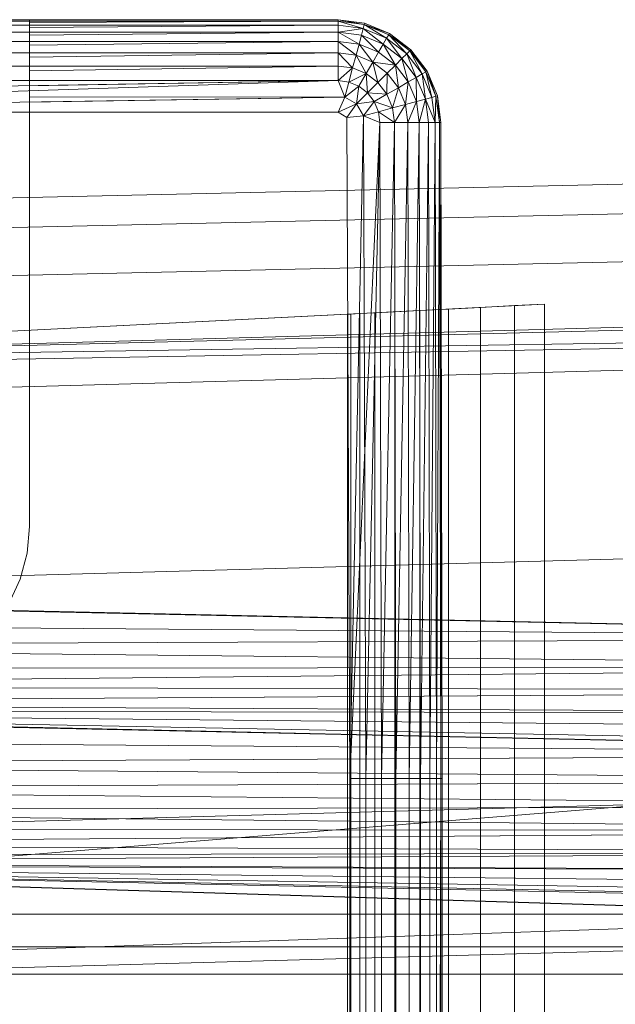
# Model space of a CAD drawing. Header units: metres. Extents: x 391.1 to 427.5, y 12.7 to 28.4.
# Tile 72 of 151: x 407.6576 to 407.7424, y 26.374 to 26.5142. Entities that reach past the tile are written whole.
import ezdxf

# ---------------------------------------------------------------- set-up
doc = ezdxf.new("R2010")
doc.units = ezdxf.units.M
doc.layers.add('A-DETL-____-MBND', color=7, linetype='Continuous', lineweight=18)
doc.layers.add('A-GENM-____-OTLN', color=7, linetype='Continuous', lineweight=18)

# ---------------------------------------------------------------- blocks, each defined once
blk = doc.blocks.new('Family - LONDR55-XX_ZZ-ARQ-CAA-M3D-Londres55-154724-04_ENLLUMENAT_P1')
at = {"layer": 'A-DETL-____-MBND', "color": 253, "true_color": 0xaaaaaa}
for p, q in [((0.02769, 0.72747), (0.02057, 0.40793)), ((0.02769, 0.72747), (0.02057, 0.40793)), ((0.03191, 0.72725), (0.02479, 0.40776)), ((0.03191, 0.72725), (0.02479, 0.40776)), ((0.03874, 0.72691), (0.03162, 0.40749)), ((0.03874, 0.72691), (0.03162, 0.40749)), ((0.03494, 0.21652), (0.04902, 0.7262)), ((0.04902, 0.7262), (0.03612, 0.21652)), ((0.04902, 0.7262), (0.04107, 0.21652)), ((0.0502, 0.7262), (0.04107, 0.21652)), ((0.05515, 0.7262), (0.04107, 0.21652)), ((0.08204, 0.7262), (0.06796, 0.21652)), ((0.08802, 0.44565), (0.08189, 0.7262)), ((0.08202, 0.72555), (0.08802, 0.44565)), ((0.08202, 0.72555), (0.08802, 0.44565)), ((0.08578, 0.72555), (0.08802, 0.44565)), ((0.08578, 0.72555), (0.08802, 0.44565)), ((0.0892, 0.72555), (0.08802, 0.44565)), ((0.08802, 0.44565), (0.0892, 0.72555)), ((0.0892, 0.72555), (0.09212, 0.44566)), ((0.0892, 0.72555), (0.09212, 0.44566)), ((0.09248, 0.72555), (0.09212, 0.44566)), ((0.09212, 0.44566), (0.09248, 0.72555)), ((0.09212, 0.44566), (0.09491, 0.72555)), ((0.09212, 0.44566), (0.09491, 0.72555)), ((0.09491, 0.72555), (0.09554, 0.44566)), ((0.09491, 0.72555), (0.09554, 0.44566)), ((0.09737, 0.72555), (0.09554, 0.44566)), ((0.09554, 0.44566), (0.09737, 0.72555)), ((0.09737, 0.72555), (0.09882, 0.44566)), ((0.09737, 0.72555), (0.09882, 0.44566)), ((0.09837, 0.72555), (0.09882, 0.44566)), ((0.09837, 0.72555), (0.10126, 0.44566)), ((0.09837, 0.72555), (0.09882, 0.44566)), ((0.09837, 0.72555), (0.10371, 0.44566)), ((0.09837, 0.72555), (0.10126, 0.44566)), ((0.09837, 0.72555), (0.10471, 0.44572)), ((0.09837, 0.72555), (0.10371, 0.44566)), ((0.09837, 0.72555), (0.10471, 0.44572)), ((0.10461, 0.44571), (0.09848, 0.7262)), ((0.09861, 0.7256), (0.10461, 0.44571)), ((0.09861, 0.7256), (0.10461, 0.44571)), ((0.10238, 0.7256), (0.10461, 0.44571)), ((0.10238, 0.7256), (0.10461, 0.44571)), ((0.11707, 0.7262), (0.10299, 0.21652)), ((0.10604, 0.7256), (0.10461, 0.44571)), ((0.10461, 0.44571), (0.10604, 0.7256)), ((0.12737, 0.72561), (0.10471, 0.44572)), ((0.10471, 0.44572), (0.12737, 0.72561)), ((0.10604, 0.7256), (0.10839, 0.44571)), ((0.10604, 0.7256), (0.10839, 0.44571)), ((0.10947, 0.7256), (0.10839, 0.44571)), ((0.10839, 0.44571), (0.10947, 0.7256)), ((0.10947, 0.7256), (0.11204, 0.44571)), ((0.10947, 0.7256), (0.11204, 0.44571)), ((0.11257, 0.7256), (0.11204, 0.44571)), ((0.11204, 0.44571), (0.11257, 0.7256)), ((0.11257, 0.7256), (0.11547, 0.44571)), ((0.11257, 0.7256), (0.11547, 0.44571)), ((0.11525, 0.7256), (0.11547, 0.44571)), ((0.11525, 0.7256), (0.11547, 0.44571)), ((0.11742, 0.7256), (0.11547, 0.44571)), ((0.11547, 0.44571), (0.11742, 0.7256)), ((0.11742, 0.7256), (0.11858, 0.44571)), ((0.11742, 0.7256), (0.11858, 0.44571)), ((0.11902, 0.7256), (0.11858, 0.44571)), ((0.11858, 0.44571), (0.11902, 0.7256)), ((0.11858, 0.44571), (0.12, 0.7256)), ((0.11858, 0.44571), (0.12, 0.7256)), ((0.12, 0.7256), (0.12125, 0.44571)), ((0.12, 0.7256), (0.12125, 0.44571)), ((0.12032, 0.7256), (0.12632, 0.44571)), ((0.12032, 0.7256), (0.12125, 0.44571)), ((0.12032, 0.7256), (0.12343, 0.44571)), ((0.12032, 0.7256), (0.12125, 0.44571)), ((0.12032, 0.7256), (0.12503, 0.44571)), ((0.12032, 0.7256), (0.12343, 0.44571)), ((0.12032, 0.7256), (0.12601, 0.44571)), ((0.12032, 0.7256), (0.12503, 0.44571)), ((0.12032, 0.7256), (0.12632, 0.44571)), ((0.12032, 0.7256), (0.12601, 0.44571)), ((0.12032, 0.7256), (0.12632, 0.44571)), ((0.12032, 0.7256), (0.13594, 0.21593)), ((0.12032, 0.7256), (0.12632, 0.44571)), ((0.12032, 0.7256), (0.13594, 0.21593)), ((0.12032, 0.7256), (0.13646, 0.2042)), ((0.13782, 0.7262), (0.12375, 0.21652)), ((0.13594, 0.72561), (0.12632, 0.44571)), ((0.12632, 0.44571), (0.13594, 0.72561)), ((0.12737, 0.72561), (0.12737, 0.44571)), ((0.12737, 0.72561), (0.12737, 0.44571)), ((0.13205, 0.72561), (0.13205, 0.44571)), ((0.13205, 0.72561), (0.13205, 0.44571)), ((0.13594, 0.72561), (0.13594, 0.44571)), ((0.13594, 0.72561), (0.13594, 0.44571)), ((0.13594, 0.44571), (0.13594, 0.72561)), ((0.13594, 0.72561), (0.13594, 0.44571)), ((0, 0.57723), (0, 0.71226)), ((0, 0.57723), (0, 0.71226)), ((0, 0.57723), (0, 0.71226)), ((0, 0.71226), (0, 0.57723)), ((0.0002, 0.71226), (0.0002, 0.57723)), ((0.0008, 0.71226), (0.0008, 0.57723)), ((0.00177, 0.71226), (0.00177, 0.57723)), ((0.00309, 0.71226), (0.00309, 0.57723)), ((0.00472, 0.71226), (0.00472, 0.57723)), ((0.0066, 0.71226), (0.0066, 0.57723)), ((0.00868, 0.71226), (0.00868, 0.57723)), ((0.0109, 0.71226), (0.00868, 0.57723)), ((0.01318, 0.71226), (0.00868, 0.57723)), ((0.01318, 0.71226), (0.01102, 0.57626)), ((0.01318, 0.71226), (0.01318, 0.57723)), ((0.0405, 0.54781), (0.04887, 0.71226)), ((0.04887, 0.71226), (0.04193, 0.57586)), ((0, 0.62119), (0, 0.67979)), ((0.07969, 0.62251), (0.08316, 0.62413)), ((0, 0.62119), (0.00007, 0.62119)), ((0.00007, 0.62119), (0, 0.57723)), ((0.00007, 0.62119), (0, 0.57723)), ((0.0002, 0.62119), (0.00007, 0.62119)), ((0.0002, 0.62119), (0.0002, 0.57723)), ((0.00039, 0.62119), (0.0002, 0.57723)), ((0.00039, 0.62119), (0.0002, 0.62119)), ((0.0002, 0.57723), (0.0002, 0.62119)), ((0.00039, 0.62119), (0.0002, 0.57723)), ((0.0008, 0.62119), (0.00039, 0.62119)), ((0.0008, 0.62119), (0.0008, 0.57723)), ((0.00111, 0.62119), (0.0008, 0.57723)), ((0.00111, 0.62119), (0.0008, 0.62119)), ((0.0008, 0.57723), (0.0008, 0.62119)), ((0.00111, 0.62119), (0.0008, 0.57723)), ((0.00177, 0.62119), (0.00111, 0.62119)), ((0.00177, 0.62119), (0.00177, 0.57723)), ((0.0022, 0.62119), (0.00177, 0.57723)), ((0.0022, 0.62119), (0.00177, 0.62119)), ((0.00177, 0.57723), (0.00177, 0.62119)), ((0.0022, 0.62119), (0.00177, 0.57723)), ((0.00309, 0.62119), (0.0022, 0.62119)), ((0.00309, 0.62119), (0.00309, 0.57723)), ((0.00362, 0.62119), (0.00309, 0.57723)), ((0.00362, 0.62119), (0.00309, 0.62119)), ((0.00309, 0.57723), (0.00309, 0.62119)), ((0.00362, 0.62119), (0.00309, 0.57723)), ((0.00472, 0.62119), (0.00362, 0.62119)), ((0.00472, 0.62119), (0.00472, 0.57723)), ((0.00533, 0.62119), (0.00472, 0.57723)), ((0.00533, 0.62119), (0.00472, 0.62119)), ((0.00472, 0.57723), (0.00472, 0.62119)), ((0.00533, 0.62119), (0.00472, 0.57723)), ((0.0066, 0.62119), (0.00533, 0.62119)), ((0.0066, 0.62119), (0.0066, 0.57723)), ((0.00728, 0.62119), (0.0066, 0.57723)), ((0.00728, 0.62119), (0.0066, 0.62119)), ((0.0066, 0.57723), (0.0066, 0.62119)), ((0.00728, 0.62119), (0.0066, 0.57723)), ((0.00868, 0.62119), (0.00728, 0.62119)), ((0.00868, 0.62119), (0.00868, 0.57723)), ((0.0094, 0.62119), (0.00868, 0.57723)), ((0.0094, 0.62119), (0.00868, 0.62119)), ((0.00868, 0.57723), (0.00868, 0.62119)), ((0.0094, 0.62119), (0.00868, 0.57723)), ((0.01098, 0.62119), (0.0094, 0.62119)), ((0.01098, 0.62119), (0.01102, 0.57626)), ((0.01174, 0.62119), (0.01098, 0.62119)), ((0.01102, 0.57626), (0.01098, 0.62119)), ((0.01174, 0.62119), (0.01102, 0.57626)), ((0.01174, 0.62119), (0.01102, 0.57626)), ((0.01318, 0.62119), (0.01174, 0.62119)), ((0.01318, 0.62119), (0.01318, 0.57723)), ((0.01342, 0.62119), (0.01318, 0.62119)), ((0.01318, 0.57723), (0.01318, 0.62119)), ((0.01342, 0.62119), (0.04368, 0.62119)), ((0.04368, 0.62119), (0.04477, 0.62119)), ((0.04477, 0.62119), (0.07217, 0.62119)), ((0.07217, 0.62119), (0.07599, 0.62152)), ((0.07969, 0.62251), (0.07599, 0.62152)), ((0.0002, 0.57723), (0, 0.57723)), ((0.0005, 0.57344), (0, 0.57723)), ((0.0005, 0.57344), (0, 0.57723)), ((0.0005, 0.57344), (0, 0.57723)), ((0.0002, 0.57723), (0, 0.57723)), ((0, 0.57723), (0.0002, 0.57723)), ((0, 0.57723), (0.00069, 0.57349)), ((0, 0.57723), (0.00069, 0.57349)), ((0, 0.57723), (0.0005, 0.57344)), ((0.0002, 0.57723), (0.00069, 0.57349)), ((0.0008, 0.57723), (0.0002, 0.57723)), ((0.0002, 0.57723), (0.00069, 0.57349)), ((0.0002, 0.57723), (0.00127, 0.57365)), ((0.0002, 0.57723), (0.00069, 0.57349)), ((0.0008, 0.57723), (0.0002, 0.57723)), ((0.0002, 0.57723), (0.0008, 0.57723)), ((0.0002, 0.57723), (0.00127, 0.57365)), ((0.0008, 0.57723), (0.00127, 0.57365)), ((0.0008, 0.57723), (0.00177, 0.57723)), ((0.0008, 0.57723), (0.00127, 0.57365)), ((0.0008, 0.57723), (0.00177, 0.57723)), ((0.0008, 0.57723), (0.00127, 0.57365)), ((0.00177, 0.57723), (0.0008, 0.57723)), ((0.00177, 0.57723), (0.00127, 0.57365)), ((0.00127, 0.57365), (0.00177, 0.57723)), ((0.00177, 0.57723), (0.00221, 0.5739)), ((0.00309, 0.57723), (0.00177, 0.57723)), ((0.00177, 0.57723), (0.00221, 0.5739)), ((0.00177, 0.57723), (0.00348, 0.57424)), ((0.00177, 0.57723), (0.00221, 0.5739)), ((0.00309, 0.57723), (0.00177, 0.57723)), ((0.00177, 0.57723), (0.00309, 0.57723)), ((0.00177, 0.57723), (0.00348, 0.57424)), ((0.00309, 0.57723), (0.00348, 0.57424)), ((0.00472, 0.57723), (0.00309, 0.57723)), ((0.00309, 0.57723), (0.00348, 0.57424)), ((0.00309, 0.57723), (0.00505, 0.57466)), ((0.00309, 0.57723), (0.00348, 0.57424)), ((0.00472, 0.57723), (0.00309, 0.57723)), ((0.00309, 0.57723), (0.00472, 0.57723)), ((0.00309, 0.57723), (0.00505, 0.57466)), ((0.00472, 0.57723), (0.00505, 0.57466)), ((0.0066, 0.57723), (0.00472, 0.57723)), ((0.00472, 0.57723), (0.00505, 0.57466)), ((0.00472, 0.57723), (0.00687, 0.57515)), ((0.00472, 0.57723), (0.00505, 0.57466)), ((0.0066, 0.57723), (0.00472, 0.57723)), ((0.00472, 0.57723), (0.0066, 0.57723)), ((0.00472, 0.57723), (0.00687, 0.57515)), ((0.0066, 0.57723), (0.00687, 0.57515)), ((0.0066, 0.57723), (0.00868, 0.57723)), ((0.0066, 0.57723), (0.00687, 0.57515)), ((0.0066, 0.57723), (0.00868, 0.57723)), ((0.0066, 0.57723), (0.00687, 0.57515)), ((0.00868, 0.57723), (0.0066, 0.57723)), ((0.00868, 0.57723), (0.00687, 0.57515)), ((0.00687, 0.57515), (0.00868, 0.57723)), ((0.00868, 0.57723), (0.00888, 0.57569)), ((0.00868, 0.57723), (0.01102, 0.57626)), ((0.00868, 0.57723), (0.00888, 0.57569)), ((0.00868, 0.57723), (0.01102, 0.57626)), ((0.00868, 0.57723), (0.00888, 0.57569)), ((0.01102, 0.57626), (0.00868, 0.57723)), ((0.01102, 0.57626), (0.01318, 0.57723)), ((0.01318, 0.57723), (0.01102, 0.57626)), ((0.01102, 0.57626), (0.01318, 0.57723)), ((0.01318, 0.57723), (0.012, 0.57458)), ((0.012, 0.57458), (0.01318, 0.57723)), ((0.01318, 0.57723), (0.01391, 0.57596)), ((0.01318, 0.57723), (0.01391, 0.57596)), ((0.01318, 0.57723), (0.01391, 0.57596)), ((0.00687, 0.57515), (0.00505, 0.57466)), ((0.00687, 0.57515), (0.00505, 0.57466)), ((0.00505, 0.57466), (0.00687, 0.57515)), ((0.00687, 0.57515), (0.00888, 0.57569)), ((0.00687, 0.57515), (0.00888, 0.57569)), ((0.00687, 0.57515), (0.00888, 0.57569)), ((0.00687, 0.57515), (0.00768, 0.57321)), ((0.00687, 0.57515), (0.00768, 0.57321)), ((0.00687, 0.57515), (0.00768, 0.57321)), ((0.00888, 0.57569), (0.00768, 0.57321)), ((0.00768, 0.57321), (0.00888, 0.57569)), ((0.01102, 0.57626), (0.00888, 0.57569)), ((0.01102, 0.57626), (0.00888, 0.57569)), ((0.00888, 0.57569), (0.01102, 0.57626)), ((0.00888, 0.57569), (0.00948, 0.57425)), ((0.00888, 0.57569), (0.00948, 0.57425)), ((0.00888, 0.57569), (0.00948, 0.57425)), ((0.01102, 0.57626), (0.00948, 0.57425)), ((0.01102, 0.57626), (0.00948, 0.57425)), ((0.00948, 0.57425), (0.01102, 0.57626)), ((0.01102, 0.57626), (0.012, 0.57458)), ((0.01102, 0.57626), (0.012, 0.57458)), ((0.01391, 0.57596), (0.012, 0.57458)), ((0.012, 0.57458), (0.01391, 0.57596)), ((0.012, 0.57458), (0.01391, 0.57596)), ((0.01391, 0.57596), (0.01368, 0.57361)), ((0.01391, 0.57596), (0.01368, 0.57361)), ((0.01391, 0.57596), (0.01368, 0.57361)), ((0.10805, 0.57556), (0.01368, 0.57361)), ((0.01368, 0.57361), (0.10805, 0.57556)), ((0.01391, 0.57596), (0.10805, 0.57556)), ((0.01391, 0.57596), (0.10805, 0.57556)), ((0.01391, 0.57596), (0.10805, 0.57556)), ((0.10805, 0.57556), (0.01465, 0.57126)), ((0.04191, 0.57542), (0.04184, 0.57413)), ((0.04193, 0.57586), (0.04191, 0.57542)), ((0.35923, 0.57542), (0.04191, 0.57542)), ((0.3592, 0.57586), (0.04193, 0.57586)), ((0.10805, 0.57556), (0.29485, 0.57556)), ((0.10805, 0.57556), (0.29485, 0.57556)), ((0.10805, 0.57556), (0.10805, 0.57328)), ((0.10805, 0.57556), (0.29485, 0.57556)), ((0.10805, 0.57556), (0.10805, 0.57328)), ((0.00069, 0.57349), (0.0005, 0.57344)), ((0.00069, 0.57349), (0.0005, 0.57344)), ((0.0005, 0.57344), (0.00069, 0.57349)), ((0.00127, 0.57365), (0.00069, 0.57349)), ((0.00127, 0.57365), (0.00069, 0.57349)), ((0.00069, 0.57349), (0.00127, 0.57365)), ((0.00069, 0.57349), (0.00214, 0.57001)), ((0.00069, 0.57349), (0.00196, 0.56991)), ((0.00069, 0.57349), (0.00265, 0.57031)), ((0.00069, 0.57349), (0.00214, 0.57001)), ((0.00069, 0.57349), (0.00196, 0.56991)), ((0.00069, 0.57349), (0.00265, 0.57031)), ((0.00069, 0.57349), (0.00214, 0.57001)), ((0.00221, 0.5739), (0.00127, 0.57365)), ((0.00127, 0.57365), (0.00221, 0.5739)), ((0.00127, 0.57365), (0.00221, 0.5739)), ((0.00127, 0.57365), (0.00265, 0.57031)), ((0.00127, 0.57365), (0.00265, 0.57031)), ((0.00127, 0.57365), (0.0035, 0.57079)), ((0.00127, 0.57365), (0.0035, 0.57079)), ((0.00127, 0.57365), (0.00265, 0.57031)), ((0.00348, 0.57424), (0.00221, 0.5739)), ((0.00348, 0.57424), (0.00221, 0.5739)), ((0.00221, 0.5739), (0.00348, 0.57424)), ((0.00221, 0.5739), (0.0035, 0.57079)), ((0.00221, 0.5739), (0.0035, 0.57079)), ((0.00221, 0.5739), (0.00464, 0.57145)), ((0.00221, 0.5739), (0.00464, 0.57145)), ((0.00221, 0.5739), (0.0035, 0.57079)), ((0.00505, 0.57466), (0.00348, 0.57424)), ((0.00505, 0.57466), (0.00348, 0.57424)), ((0.00348, 0.57424), (0.00505, 0.57466)), ((0.00348, 0.57424), (0.00464, 0.57145)), ((0.00348, 0.57424), (0.00464, 0.57145)), ((0.00348, 0.57424), (0.00605, 0.57227)), ((0.00348, 0.57424), (0.00464, 0.57145)), ((0.00348, 0.57424), (0.00605, 0.57227)), ((0.00505, 0.57466), (0.00605, 0.57227)), ((0.00505, 0.57466), (0.00605, 0.57227)), ((0.00505, 0.57466), (0.00768, 0.57321)), ((0.00505, 0.57466), (0.00605, 0.57227)), ((0.00505, 0.57466), (0.00768, 0.57321)), ((0.00948, 0.57425), (0.00768, 0.57321)), ((0.00768, 0.57321), (0.00948, 0.57425)), ((0.00768, 0.57321), (0.00948, 0.57425)), ((0.00948, 0.57425), (0.012, 0.57458)), ((0.00948, 0.57425), (0.012, 0.57458)), ((0.00948, 0.57425), (0.012, 0.57458)), ((0.00948, 0.57425), (0.01043, 0.57301)), ((0.00948, 0.57425), (0.01043, 0.57301)), ((0.00948, 0.57425), (0.01043, 0.57301)), ((0.012, 0.57458), (0.01043, 0.57301)), ((0.012, 0.57458), (0.01043, 0.57301)), ((0.01043, 0.57301), (0.012, 0.57458)), ((0.012, 0.57458), (0.01167, 0.57206)), ((0.012, 0.57458), (0.01167, 0.57206)), ((0.01167, 0.57206), (0.012, 0.57458)), ((0.01368, 0.57361), (0.01167, 0.57206)), ((0.01167, 0.57206), (0.01368, 0.57361)), ((0.01167, 0.57206), (0.01368, 0.57361)), ((0.012, 0.57458), (0.01368, 0.57361)), ((0.012, 0.57458), (0.01368, 0.57361)), ((0.012, 0.57458), (0.01368, 0.57361)), ((0.01368, 0.57361), (0.01311, 0.57147)), ((0.01368, 0.57361), (0.01311, 0.57147)), ((0.01311, 0.57147), (0.01368, 0.57361)), ((0.01368, 0.57361), (0.01465, 0.57126)), ((0.01368, 0.57361), (0.01465, 0.57126)), ((0.01368, 0.57361), (0.10805, 0.57328)), ((0.01368, 0.57361), (0.01465, 0.57126)), ((0.01368, 0.57361), (0.10805, 0.57328)), ((0.04184, 0.57413), (0.04173, 0.57201)), ((0.35929, 0.57413), (0.04184, 0.57413)), ((0.00196, 0.56991), (0.0005, 0.57344)), ((0.00196, 0.56991), (0.0005, 0.57344)), ((0.00196, 0.56991), (0.0005, 0.57344)), ((0.0005, 0.57344), (0.00196, 0.56991)), ((0.00605, 0.57227), (0.00464, 0.57145)), ((0.00605, 0.57227), (0.00464, 0.57145)), ((0.00464, 0.57145), (0.00605, 0.57227)), ((0.00768, 0.57321), (0.00605, 0.57227)), ((0.00768, 0.57321), (0.00605, 0.57227)), ((0.00605, 0.57227), (0.00768, 0.57321)), ((0.00605, 0.57227), (0.00763, 0.57021)), ((0.00605, 0.57227), (0.00648, 0.56906)), ((0.00605, 0.57227), (0.00763, 0.57021)), ((0.00605, 0.57227), (0.00648, 0.56906)), ((0.00605, 0.57227), (0.00896, 0.57154)), ((0.00605, 0.57227), (0.00763, 0.57021)), ((0.00605, 0.57227), (0.00896, 0.57154)), ((0.00768, 0.57321), (0.00896, 0.57154)), ((0.00768, 0.57321), (0.00896, 0.57154)), ((0.00768, 0.57321), (0.01043, 0.57301)), ((0.00768, 0.57321), (0.00896, 0.57154)), ((0.00768, 0.57321), (0.01043, 0.57301)), ((0.01043, 0.57301), (0.00896, 0.57154)), ((0.01043, 0.57301), (0.00896, 0.57154)), ((0.00896, 0.57154), (0.01043, 0.57301)), ((0.01043, 0.57301), (0.01167, 0.57206)), ((0.01043, 0.57301), (0.01062, 0.57026)), ((0.01043, 0.57301), (0.01167, 0.57206)), ((0.01043, 0.57301), (0.01062, 0.57026)), ((0.01043, 0.57301), (0.01167, 0.57206)), ((0.01167, 0.57206), (0.01062, 0.57026)), ((0.01167, 0.57206), (0.01062, 0.57026)), ((0.01062, 0.57026), (0.01167, 0.57206)), ((0.01167, 0.57206), (0.01311, 0.57147)), ((0.01167, 0.57206), (0.01257, 0.56946)), ((0.01167, 0.57206), (0.01311, 0.57147)), ((0.01167, 0.57206), (0.01257, 0.56946)), ((0.01167, 0.57206), (0.01311, 0.57147)), ((0.10805, 0.57328), (0.01465, 0.57126)), ((0.10805, 0.57328), (0.01465, 0.57126)), ((0.01465, 0.57126), (0.10805, 0.57328)), ((0.10805, 0.57328), (0.29485, 0.57328)), ((0.10805, 0.57328), (0.10805, 0.57106)), ((0.10805, 0.57328), (0.29485, 0.57328)), ((0.10805, 0.57328), (0.29485, 0.57328)), ((0.10805, 0.57328), (0.10805, 0.57106)), ((0.0035, 0.57079), (0.00265, 0.57031)), ((0.0035, 0.57079), (0.00265, 0.57031)), ((0.00265, 0.57031), (0.0035, 0.57079)), ((0.00464, 0.57145), (0.0035, 0.57079)), ((0.00464, 0.57145), (0.0035, 0.57079)), ((0.0035, 0.57079), (0.00464, 0.57145)), ((0.0035, 0.57079), (0.00554, 0.56812)), ((0.0035, 0.57079), (0.00554, 0.56812)), ((0.0035, 0.57079), (0.00648, 0.56906)), ((0.0035, 0.57079), (0.00648, 0.56906)), ((0.0035, 0.57079), (0.00554, 0.56812)), ((0.00464, 0.57145), (0.00648, 0.56906)), ((0.00464, 0.57145), (0.00648, 0.56906)), ((0.00464, 0.57145), (0.00648, 0.56906)), ((0.00896, 0.57154), (0.00763, 0.57021)), ((0.00896, 0.57154), (0.00763, 0.57021)), ((0.00763, 0.57021), (0.00896, 0.57154)), ((0.00896, 0.57154), (0.01062, 0.57026)), ((0.00896, 0.57154), (0.01062, 0.57026)), ((0.00896, 0.57154), (0.01062, 0.57026)), ((0.01311, 0.57147), (0.01257, 0.56946)), ((0.01311, 0.57147), (0.01257, 0.56946)), ((0.01257, 0.56946), (0.01311, 0.57147)), ((0.01465, 0.57126), (0.01311, 0.57147)), ((0.01311, 0.57147), (0.01465, 0.56918)), ((0.01311, 0.57147), (0.01465, 0.57126)), ((0.01311, 0.57147), (0.01465, 0.57126)), ((0.01311, 0.57147), (0.01465, 0.56918)), ((0.01465, 0.57126), (0.01465, 0.56918)), ((0.01465, 0.57126), (0.10805, 0.57106)), ((0.01465, 0.57126), (0.01465, 0.56918)), ((0.01465, 0.57126), (0.10805, 0.57106)), ((0.01465, 0.57126), (0.01465, 0.56918)), ((0.01465, 0.57126), (0.10805, 0.57106)), ((0.10805, 0.57106), (0.01465, 0.56918)), ((0.01465, 0.56918), (0.10805, 0.57106)), ((0.04173, 0.57201), (0.04159, 0.56914)), ((0.3594, 0.57201), (0.04173, 0.57201)), ((0.10805, 0.57106), (0.29485, 0.57106)), ((0.10805, 0.57106), (0.10805, 0.56898)), ((0.10805, 0.57106), (0.29485, 0.57106)), ((0.10805, 0.57106), (0.29485, 0.57106)), ((0.10805, 0.57106), (0.10805, 0.56898)), ((0.00214, 0.57001), (0.00196, 0.56991)), ((0.00214, 0.57001), (0.00196, 0.56991)), ((0.00196, 0.56991), (0.00214, 0.57001)), ((0.00429, 0.56687), (0.00196, 0.56991)), ((0.00429, 0.56687), (0.00196, 0.56991)), ((0.00429, 0.56687), (0.00196, 0.56991)), ((0.00196, 0.56991), (0.00429, 0.56687)), ((0.00265, 0.57031), (0.00214, 0.57001)), ((0.00265, 0.57031), (0.00214, 0.57001)), ((0.00214, 0.57001), (0.00265, 0.57031)), ((0.00214, 0.57001), (0.00443, 0.56702)), ((0.00214, 0.57001), (0.00429, 0.56687)), ((0.00214, 0.57001), (0.00485, 0.56744)), ((0.00214, 0.57001), (0.00443, 0.56702)), ((0.00214, 0.57001), (0.00429, 0.56687)), ((0.00214, 0.57001), (0.00485, 0.56744)), ((0.00214, 0.57001), (0.00443, 0.56702)), ((0.00265, 0.57031), (0.00485, 0.56744)), ((0.00265, 0.57031), (0.00485, 0.56744)), ((0.00265, 0.57031), (0.00554, 0.56812)), ((0.00265, 0.57031), (0.00554, 0.56812)), ((0.00265, 0.57031), (0.00485, 0.56744)), ((0.00763, 0.57021), (0.00648, 0.56906)), ((0.00763, 0.57021), (0.00648, 0.56906)), ((0.00648, 0.56906), (0.00763, 0.57021)), ((0.00763, 0.57021), (0.01062, 0.57026)), ((0.00763, 0.57021), (0.01062, 0.57026)), ((0.00763, 0.57021), (0.00968, 0.56863)), ((0.00763, 0.57021), (0.00968, 0.56863)), ((0.00763, 0.57021), (0.00968, 0.56863)), ((0.01062, 0.57026), (0.00968, 0.56863)), ((0.01062, 0.57026), (0.00968, 0.56863)), ((0.00968, 0.56863), (0.01062, 0.57026)), ((0.00968, 0.56863), (0.01257, 0.56946)), ((0.00968, 0.56863), (0.01257, 0.56946)), ((0.01062, 0.57026), (0.01257, 0.56946)), ((0.01062, 0.57026), (0.01257, 0.56946)), ((0.01062, 0.57026), (0.01257, 0.56946)), ((0.01257, 0.56946), (0.01208, 0.56764)), ((0.01257, 0.56946), (0.01208, 0.56764)), ((0.01208, 0.56764), (0.01257, 0.56946)), ((0.01257, 0.56946), (0.01465, 0.56918)), ((0.01257, 0.56946), (0.01465, 0.56918)), ((0.01257, 0.56946), (0.01465, 0.56918)), ((0.00554, 0.56812), (0.00485, 0.56744)), ((0.00554, 0.56812), (0.00485, 0.56744)), ((0.00485, 0.56744), (0.00554, 0.56812)), ((0.00648, 0.56906), (0.00554, 0.56812)), ((0.00648, 0.56906), (0.00554, 0.56812)), ((0.00554, 0.56812), (0.00648, 0.56906)), ((0.00554, 0.56812), (0.00821, 0.56608)), ((0.00554, 0.56812), (0.00821, 0.56608)), ((0.00554, 0.56812), (0.00887, 0.56722)), ((0.00554, 0.56812), (0.00887, 0.56722)), ((0.00554, 0.56812), (0.00821, 0.56608)), ((0.00648, 0.56906), (0.00887, 0.56722)), ((0.00648, 0.56906), (0.00887, 0.56722)), ((0.00648, 0.56906), (0.00968, 0.56863)), ((0.00648, 0.56906), (0.00968, 0.56863)), ((0.00648, 0.56906), (0.00887, 0.56722)), ((0.00968, 0.56863), (0.00887, 0.56722)), ((0.00968, 0.56863), (0.00887, 0.56722)), ((0.00887, 0.56722), (0.00968, 0.56863)), ((0.00968, 0.56863), (0.01208, 0.56764)), ((0.00968, 0.56863), (0.01208, 0.56764)), ((0.00968, 0.56863), (0.01208, 0.56764)), ((0.01208, 0.56764), (0.01465, 0.56918)), ((0.01208, 0.56764), (0.01465, 0.56918)), ((0.01465, 0.56918), (0.01465, 0.5673)), ((0.01465, 0.56918), (0.10805, 0.56898)), ((0.01465, 0.56918), (0.01465, 0.5673)), ((0.01465, 0.56918), (0.10805, 0.56898)), ((0.01465, 0.56918), (0.01465, 0.5673)), ((0.01465, 0.56918), (0.10805, 0.56898)), ((0.10805, 0.56898), (0.01465, 0.5673)), ((0.01465, 0.5673), (0.10805, 0.56898)), ((0.04159, 0.56914), (0.04141, 0.56559)), ((0.35955, 0.56914), (0.04159, 0.56914)), ((0.10805, 0.56898), (0.29485, 0.56898)), ((0.10805, 0.56898), (0.10805, 0.5671)), ((0.10805, 0.56898), (0.29485, 0.56898)), ((0.10805, 0.56898), (0.29485, 0.56898)), ((0.10805, 0.56898), (0.10805, 0.5671)), ((0.00443, 0.56702), (0.00429, 0.56687)), ((0.00443, 0.56702), (0.00429, 0.56687)), ((0.00429, 0.56687), (0.00443, 0.56702)), ((0.00733, 0.56455), (0.00429, 0.56687)), ((0.00733, 0.56455), (0.00429, 0.56687)), ((0.00733, 0.56455), (0.00429, 0.56687)), ((0.00429, 0.56687), (0.00743, 0.56472)), ((0.00429, 0.56687), (0.00743, 0.56472)), ((0.00429, 0.56687), (0.00733, 0.56455)), ((0.00485, 0.56744), (0.00443, 0.56702)), ((0.00485, 0.56744), (0.00443, 0.56702)), ((0.00443, 0.56702), (0.00485, 0.56744)), ((0.00443, 0.56702), (0.00743, 0.56472)), ((0.00443, 0.56702), (0.00743, 0.56472)), ((0.00443, 0.56702), (0.00772, 0.56524)), ((0.00443, 0.56702), (0.00772, 0.56524)), ((0.00443, 0.56702), (0.00743, 0.56472)), ((0.00485, 0.56744), (0.00772, 0.56524)), ((0.00485, 0.56744), (0.00772, 0.56524)), ((0.00485, 0.56744), (0.00821, 0.56608)), ((0.00485, 0.56744), (0.00821, 0.56608)), ((0.00485, 0.56744), (0.00772, 0.56524)), ((0.00887, 0.56722), (0.00821, 0.56608)), ((0.00887, 0.56722), (0.00821, 0.56608)), ((0.00821, 0.56608), (0.00887, 0.56722)), ((0.00887, 0.56722), (0.01208, 0.56764)), ((0.00887, 0.56722), (0.01208, 0.56764)), ((0.00887, 0.56722), (0.01166, 0.56607)), ((0.00887, 0.56722), (0.01166, 0.56607)), ((0.00887, 0.56722), (0.01166, 0.56607)), ((0.01208, 0.56764), (0.01166, 0.56607)), ((0.01208, 0.56764), (0.01166, 0.56607)), ((0.01166, 0.56607), (0.01208, 0.56764)), ((0.01166, 0.56607), (0.01465, 0.5673)), ((0.01166, 0.56607), (0.01465, 0.5673)), ((0.01208, 0.56764), (0.01465, 0.5673)), ((0.01208, 0.56764), (0.01465, 0.5673)), ((0.01208, 0.56764), (0.01465, 0.5673)), ((0.01465, 0.5673), (0.01465, 0.56567)), ((0.01465, 0.5673), (0.10805, 0.5671)), ((0.01465, 0.5673), (0.01465, 0.56567)), ((0.01465, 0.5673), (0.10805, 0.5671)), ((0.01465, 0.5673), (0.01465, 0.56567)), ((0.01465, 0.5673), (0.10805, 0.5671)), ((0.10805, 0.5671), (0.01465, 0.56567)), ((0.01465, 0.56567), (0.10805, 0.5671)), ((0.10805, 0.5671), (0.29485, 0.5671)), ((0.10805, 0.5671), (0.10805, 0.56547)), ((0.10805, 0.5671), (0.29485, 0.5671)), ((0.10805, 0.5671), (0.29485, 0.5671)), ((0.10805, 0.5671), (0.10805, 0.56547)), ((0.00772, 0.56524), (0.00743, 0.56472)), ((0.00772, 0.56524), (0.00743, 0.56472)), ((0.00743, 0.56472), (0.00772, 0.56524)), ((0.00821, 0.56608), (0.00772, 0.56524)), ((0.00821, 0.56608), (0.00772, 0.56524)), ((0.00772, 0.56524), (0.00821, 0.56608)), ((0.00772, 0.56524), (0.01106, 0.56385)), ((0.00772, 0.56524), (0.01106, 0.56385)), ((0.00772, 0.56524), (0.01132, 0.56479)), ((0.00772, 0.56524), (0.01132, 0.56479)), ((0.00772, 0.56524), (0.01106, 0.56385)), ((0.00821, 0.56608), (0.01132, 0.56479)), ((0.00821, 0.56608), (0.01132, 0.56479)), ((0.00821, 0.56608), (0.01166, 0.56607)), ((0.00821, 0.56608), (0.01166, 0.56607)), ((0.00821, 0.56608), (0.01132, 0.56479)), ((0.01166, 0.56607), (0.01132, 0.56479)), ((0.01166, 0.56607), (0.01132, 0.56479)), ((0.01132, 0.56479), (0.01166, 0.56607)), ((0.01132, 0.56479), (0.01465, 0.56567)), ((0.01132, 0.56479), (0.01465, 0.56567)), ((0.01166, 0.56607), (0.01465, 0.56567)), ((0.01166, 0.56607), (0.01465, 0.56567)), ((0.01166, 0.56607), (0.01465, 0.56567)), ((0.01465, 0.56567), (0.01465, 0.56435)), ((0.01465, 0.56567), (0.10805, 0.56547)), ((0.01465, 0.56567), (0.01465, 0.56435)), ((0.01465, 0.56567), (0.10805, 0.56547)), ((0.01465, 0.56567), (0.01465, 0.56435)), ((0.01465, 0.56567), (0.10805, 0.56547)), ((0.10805, 0.56547), (0.01465, 0.56435)), ((0.01465, 0.56435), (0.10805, 0.56547)), ((0.04141, 0.56559), (0.0412, 0.56149)), ((0.35973, 0.5656), (0.04141, 0.56559)), ((0.10805, 0.56547), (0.10805, 0.56415)), ((0.10805, 0.56547), (0.29485, 0.56547)), ((0.10805, 0.56547), (0.10805, 0.56415)), ((0.10805, 0.56547), (0.29485, 0.56547)), ((0.10805, 0.56547), (0.29485, 0.56547)), ((0.10805, 0.56547), (0.10805, 0.56415)), ((0.00743, 0.56472), (0.00733, 0.56455)), ((0.00743, 0.56472), (0.00733, 0.56455)), ((0.00733, 0.56455), (0.00743, 0.56472)), ((0.01086, 0.56308), (0.00733, 0.56455)), ((0.01086, 0.56308), (0.00733, 0.56455)), ((0.01086, 0.56308), (0.00733, 0.56455)), ((0.00733, 0.56455), (0.01091, 0.56328)), ((0.00733, 0.56455), (0.01091, 0.56328)), ((0.00733, 0.56455), (0.01086, 0.56308)), ((0.00743, 0.56472), (0.01091, 0.56328)), ((0.00743, 0.56472), (0.01091, 0.56328)), ((0.00743, 0.56472), (0.01106, 0.56385)), ((0.00743, 0.56472), (0.01106, 0.56385)), ((0.00743, 0.56472), (0.01091, 0.56328)), ((0.01106, 0.56385), (0.01091, 0.56328)), ((0.01106, 0.56385), (0.01091, 0.56328)), ((0.01091, 0.56328), (0.01106, 0.56385)), ((0.01132, 0.56479), (0.01106, 0.56385)), ((0.01132, 0.56479), (0.01106, 0.56385)), ((0.01106, 0.56385), (0.01132, 0.56479)), ((0.01106, 0.56385), (0.01465, 0.56338)), ((0.01106, 0.56385), (0.01465, 0.56338)), ((0.01106, 0.56385), (0.01465, 0.56338)), ((0.01465, 0.56435), (0.01132, 0.56479)), ((0.01132, 0.56479), (0.01465, 0.56338)), ((0.01132, 0.56479), (0.01465, 0.56435)), ((0.01132, 0.56479), (0.01465, 0.56435)), ((0.01132, 0.56479), (0.01465, 0.56338)), ((0.01465, 0.56435), (0.01465, 0.56338)), ((0.01465, 0.56435), (0.10805, 0.56415)), ((0.01465, 0.56435), (0.01465, 0.56338)), ((0.01465, 0.56435), (0.10805, 0.56415)), ((0.01465, 0.56435), (0.01465, 0.56338)), ((0.01465, 0.56435), (0.10805, 0.56415)), ((0.10805, 0.56415), (0.01465, 0.56338)), ((0.01465, 0.56338), (0.10805, 0.56415)), ((0.10805, 0.56415), (0.10805, 0.56318)), ((0.10805, 0.56415), (0.29485, 0.56415)), ((0.10805, 0.56415), (0.10805, 0.56318)), ((0.10805, 0.56415), (0.29485, 0.56415)), ((0.10805, 0.56415), (0.29485, 0.56415)), ((0.10805, 0.56415), (0.10805, 0.56318)), ((0.01091, 0.56328), (0.01086, 0.56308)), ((0.01091, 0.56328), (0.01086, 0.56308)), ((0.01086, 0.56308), (0.01091, 0.56328)), ((0.01465, 0.56258), (0.01086, 0.56308)), ((0.01465, 0.56258), (0.01086, 0.56308)), ((0.01465, 0.56258), (0.01086, 0.56308)), ((0.01086, 0.56308), (0.01465, 0.56278)), ((0.01086, 0.56308), (0.01465, 0.56278)), ((0.01086, 0.56308), (0.01465, 0.56258)), ((0.01091, 0.56328), (0.01465, 0.56338)), ((0.01091, 0.56328), (0.01465, 0.56338)), ((0.01091, 0.56328), (0.01465, 0.56278)), ((0.01091, 0.56328), (0.01465, 0.56278)), ((0.01091, 0.56328), (0.01465, 0.56278)), ((0.01465, 0.56338), (0.01465, 0.56278)), ((0.01465, 0.56338), (0.10805, 0.56318)), ((0.01465, 0.56338), (0.01465, 0.56278)), ((0.01465, 0.56338), (0.10805, 0.56318)), ((0.01465, 0.56338), (0.01465, 0.56278)), ((0.01465, 0.56338), (0.10805, 0.56318)), ((0.10805, 0.56318), (0.01465, 0.56278)), ((0.01465, 0.56278), (0.10805, 0.56318)), ((0.01465, 0.56278), (0.01465, 0.56258)), ((0.01465, 0.56278), (0.10805, 0.56258)), ((0.01465, 0.56278), (0.01465, 0.56258)), ((0.01465, 0.56278), (0.10805, 0.56258)), ((0.01465, 0.56278), (0.01465, 0.56258)), ((0.01465, 0.56278), (0.10805, 0.56258)), ((0.10805, 0.56238), (0.01465, 0.56258)), ((0.38826, 0.56258), (0.01465, 0.56258)), ((0.38826, 0.56258), (0.01465, 0.56258)), ((0.10805, 0.56258), (0.01465, 0.56258)), ((0.01465, 0.56258), (0.10805, 0.56258)), ((0.01465, 0.56258), (0.10805, 0.56238)), ((0.10805, 0.56318), (0.10805, 0.56258)), ((0.10805, 0.56318), (0.29485, 0.56318)), ((0.10805, 0.56318), (0.10805, 0.56258)), ((0.10805, 0.56318), (0.29485, 0.56318)), ((0.10805, 0.56318), (0.29485, 0.56318)), ((0.10805, 0.56318), (0.10805, 0.56258)), ((0.29485, 0.56318), (0.10805, 0.56258)), ((0.10805, 0.56258), (0.29485, 0.56318)), ((0.10805, 0.56258), (0.10805, 0.56238)), ((0.10805, 0.56258), (0.29485, 0.56258)), ((0.10805, 0.56258), (0.10805, 0.56238)), ((0.10805, 0.56258), (0.29485, 0.56258)), ((0.10805, 0.56258), (0.10805, 0.56238)), ((0.10805, 0.56258), (0.29485, 0.56258)), ((0.29485, 0.56238), (0.10805, 0.56238)), ((0.10805, 0.56238), (0.29485, 0.56238)), ((0.0412, 0.56149), (0.04097, 0.55695)), ((0.35993, 0.56149), (0.0412, 0.56149)), ((0.04097, 0.55695), (0.04072, 0.55211)), ((0.36017, 0.55695), (0.04097, 0.55695)), ((0.04072, 0.55211), (0.0405, 0.54781)), ((0.36041, 0.55211), (0.04072, 0.55211)), ((0.0405, 0.54781), (0.36063, 0.54781))]:
    blk.add_line(p, q, dxfattribs=at)
blk = doc.blocks.new('Family - Inodor P1-154803-04_ENLLUMENAT_P1')
at = {"extrusion": (0, 0, -1), "zscale": -1, "rotation": 180}
blk.add_blockref('Family - LONDR55-XX_ZZ-ARQ-CAA-M3D-Londres55-154724-04_ENLLUMENAT_P1', (0, 0), dxfattribs=at)
blk = doc.blocks.new('LONDR55-XX_ZZ-ARQ-CAA-M3D-Londres55_ifc-1-04_ENLLUMENAT_P1')
at = {"layer": 'A-GENM-____-OTLN', "color": 253, "lineweight": 18, "true_color": 0xaaaaaa, "rotation": 270}
blk.add_blockref('Family - Inodor P1-154803-04_ENLLUMENAT_P1', (408.28015, 26.51417), dxfattribs=at)

msp = doc.modelspace()

# ---------------------------------------------------------------- block references
at = {"lineweight": 5}
msp.add_blockref('LONDR55-XX_ZZ-ARQ-CAA-M3D-Londres55_ifc-1-04_ENLLUMENAT_P1', (0, 0), dxfattribs=at)

doc.saveas('drawing.dxf')
